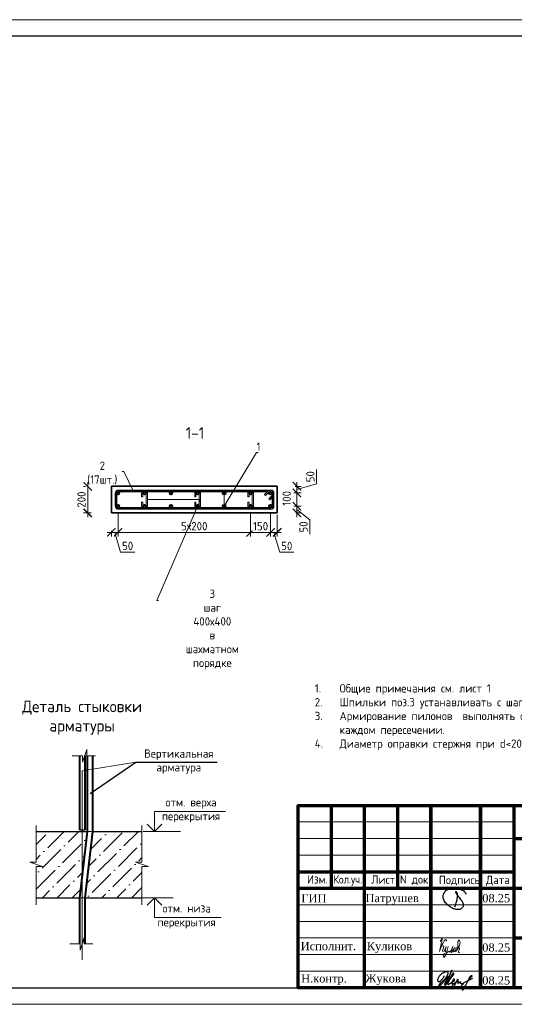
# Model space of a CAD drawing. Header units: millimetres. Extents: x 369815 to 1481759, y -423071 to -27917.
# Tile 65 of 256: x 512391 to 527311, y -265573 to -235873. Entities that reach past the tile are written whole.
import ezdxf
from ezdxf import colors
from ezdxf.entities.mleader import LeaderData, LeaderLine
from ezdxf.math import Vec2, Vec3

# ---------------------------------------------------------------- set-up
doc = ezdxf.new("R2010")
doc.units = ezdxf.units.MM
doc.linetypes.add('CENTER2', pattern=[28.575, 19.05, -3.175, 3.175, -3.175])
for name, color, linetype, lineweight in [('1 Стены', 3, 'Continuous', 30), ('Арм_шпильки', 143, 'Continuous', 18), ('Армирование', 3, 'Continuous', 40), ('Выноски', 20, 'Continuous', 20), ('подоснова', 151, 'Continuous', 5), ('размер', 1, 'Continuous', 25), ('РАЗМЕРЫ', 1, 'Continuous', 9), ('Рамка', 7, 'Continuous', 70), ('Текст', 7, 'Continuous', 25), ('ТОНКИЕ', 7, 'Continuous', 9)]:
    doc.layers.add(name, color=color, linetype=linetype, lineweight=lineweight)
for name, color, linetype in [('PDF7_Text', 7, 'Continuous'), ('PDF8_Text', 7, 'Continuous'), ('ТОЛСТЫЕ_ОСНОВНЫЕ', 6, 'Continuous')]:
    doc.layers.add(name, color=color, linetype=linetype)
doc.layers.add('Колонна_ бетон', color=7, linetype='Continuous', lineweight=50, true_color=0xb4b496)
doc.styles.add('GOST 2.304', font='CS_Gost2304.shx')
doc.styles.add('GOST-2.304_Type-B', font='GOST_Common.ttf')
doc.styles.add('PDF Times New Roman', font='times.ttf')
doc.styles.add('style_Tonin', font='simplex.shx', dxfattribs={"width": 0.9})
doc.styles.add('ГОСТ', font='GOST_Common.ttf')
doc.dimstyles.new('20', dxfattribs={"dimtxt": 2.5, "dimasz": 2.5, "dimexe": 1.25, "dimexo": 0.625, "dimtad": 1, "dimdec": 0, "dimlfac": 20, "dimtxsty": 'style_Tonin', "dimblk": 'ARCHTICK', "dimcen": 0, "dimclrt": 256, "dimadec": 0, "dimazin": 0, "dimtfac": 1, "dimtdec": 0, "dimtmove": 0, "dimatfit": 0, "dimfxl": 1, "dimarcsym": 0})
doc.dimstyles.new('мой 25', dxfattribs={"dimscale": 100, "dimtxt": 2.5, "dimasz": 2.5, "dimexe": 1.25, "dimexo": 0.625, "dimtad": 1, "dimdec": 0, "dimlfac": 0.5, "dimtxsty": 'GOST-2.304_Type-B', "dimblk": 'ARCHTICK', "dimcen": 2.5, "dimdle": 1.25, "dimaunit": 1, "dimadec": 1, "dimazin": 2, "dimtfac": 1, "dimtdec": 0, "dimtmove": 1, "dimatfit": 3, "dimfxl": 6, "dimfxlon": 1, "dimtfill": 1, "dimlwd": -1, "dimlwe": -1, "dimarcsym": 0})

# ---------------------------------------------------------------- blocks, each defined once
blk = doc.blocks.new('*U122')
at = {"color": 0, "linetype": 'ByBlock', "lineweight": -2}
for p, q in [((-10, 1176.4), (-10, 12.5)), ((-10, 1169.4), (-10, 1176.4)), ((22, 1128), (-3.4, 1153.5)), ((0, 1169.4), (0, 1176.4)), ((0, 1150.1), (0, 12.5)), ((3.7, 1160.6), (29.1, 1135.1)), ((108.8, 1198.9), (12.5, 1198.9)), ((108.8, 1188.9), (12.5, 1188.9)), ((29.1, 1135.1), (22, 1128)), ((53.8, 1159.8), (28.3, 1185.2)), ((38.8, 1188.9), (60.9, 1166.9)), ((60.9, 1166.9), (53.8, 1159.8)), ((121.3, 12.5), (121.3, 1176.4)), ((131.3, 12.5), (131.3, 1176.4)), ((12.5, 0), (108.8, 0)), ((12.5, -10), (108.8, -10))]:
    blk.add_line(p, q, dxfattribs=at)
for centre, radius, start, end in [((12.5, 1176.4), 22.5, 90, 180), ((12.5, 1169.4), 22.5, 180, 225), ((12.5, 1176.4), 12.5, 90, 180), ((12.5, 1169.4), 12.5, 180, 225), ((19.5, 1176.4), 12.5, 45, 90), ((108.8, 1176.4), 22.5, 0, 90), ((108.8, 1176.4), 12.5, 0, 90), ((12.5, 12.5), 22.5, 180, 270), ((12.5, 12.5), 12.5, 180, 270), ((108.8, 12.5), 12.5, 270, 0), ((108.8, 12.5), 22.5, 270, 0)]:
    blk.add_arc(centre, radius, start, end, dxfattribs=at)
at = {"style": 'GOST 2.304', "oblique": 15, "flags": 9}
for tag, p in [('ДИАМЕТР', (-52.8, -63)), ('КЛАСС', (-53, -68.7)), ('ДЛИНА', (-52.5, -73.8)), ('ПОЗИЦИЯ', (-52.3, -58)), ('МАССА', (-52.3, -78.3))]:
    blk.add_attdef(tag, p, '', height=2.5, dxfattribs=at)
blk = doc.blocks.new('_ArchTick')
at = {"color": 0, "linetype": 'ByBlock', "const_width": 0.15}
blk.add_lwpolyline([(-0.5, -0.5), (0.5, 0.5)], dxfattribs=at)
blk = doc.blocks.new('*D826')
at = {"layer": 'DEFPOINTS', "color": 0, "transparency": 16777216}
for p in [(520157, -249949, -2880), (519957, -250148, -2880), (520754, -250148)]:
    blk.add_point(p, dxfattribs=at)
at = {"layer": 'РАЗМЕРЫ', "color": 0, "linetype": 'Continuous', "transparency": 16777216}
for p, q in [((521348, -249870), (521348, -249445)), ((520703, -249949), (520879, -249949)), ((520754, -249824), (520754, -250273)), ((520754, -250048), (521348, -249870)), ((520658, -250148), (520879, -250148))]:
    blk.add_line(p, q, dxfattribs=at)
at = {"layer": 'РАЗМЕРЫ', "color": 0, "transparency": 16777216, "xscale": 250, "yscale": 250, "zscale": 250, "rotation": 270}
blk.add_blockref('_ArchTick', (520754, -250148), dxfattribs=at)
at = {"layer": 'РАЗМЕРЫ', "color": 0, "transparency": 16777216, "insert": (521160, -249658), "char_height": 250, "attachment_point": 5, "rotation": 90, "style": 'GOST-2.304_Type-B', "bg_fill": 3, "box_fill_scale": 1.1, "bg_fill_color": 256, "bg_fill_true_color": 13158600, "bg_fill_transparency": 0}
blk.add_mtext('50', dxfattribs=at)
at = {"layer": 'РАЗМЕРЫ', "color": 0, "transparency": 16777216, "xscale": 250, "yscale": 250, "zscale": 250, "rotation": 90}
blk.add_blockref('_ArchTick', (520754, -249949), dxfattribs=at)
blk = doc.blocks.new('*D827')
at = {"layer": 'DEFPOINTS', "color": 0, "transparency": 16777216}
for p in [(519957, -250549, -2880), (520754, -250549), (520658, -250749)]:
    blk.add_point(p, dxfattribs=at)
at = {"layer": 'РАЗМЕРЫ', "color": 0, "linetype": 'Continuous', "transparency": 16777216}
for p, q in [((520658, -250549), (520879, -250549)), ((520754, -250874), (520754, -250424)), ((520754, -250649), (521140, -250962)), ((520721, -250749), (520879, -250749)), ((521140, -250962), (521140, -251387))]:
    blk.add_line(p, q, dxfattribs=at)
at = {"layer": 'РАЗМЕРЫ', "color": 0, "transparency": 16777216, "xscale": 250, "yscale": 250, "zscale": 250, "rotation": 90}
blk.add_blockref('_ArchTick', (520754, -250549), dxfattribs=at)
at = {"layer": 'РАЗМЕРЫ', "color": 0, "transparency": 16777216, "insert": (520953, -251175), "char_height": 250, "attachment_point": 5, "rotation": 90, "style": 'GOST-2.304_Type-B', "bg_fill": 3, "box_fill_scale": 1.1, "bg_fill_color": 256, "bg_fill_true_color": 13158600, "bg_fill_transparency": 0}
blk.add_mtext('50', dxfattribs=at)
at = {"layer": 'РАЗМЕРЫ', "color": 0, "transparency": 16777216, "xscale": 250, "yscale": 250, "zscale": 250, "rotation": 270}
blk.add_blockref('_ArchTick', (520754, -250749), dxfattribs=at)
blk = doc.blocks.new('*D828')
at = {"layer": 'DEFPOINTS', "color": 0, "transparency": 16777216}
for p in [(520754, -250148, 2880), (520754, -250148)]:
    blk.add_point(p, dxfattribs=at)
at = {"layer": 'РАЗМЕРЫ', "color": 0, "linetype": 'Continuous', "transparency": 16777216}
for p, q in [((520754, -250674), (520754, -250023)), ((520848, -250148), (520879, -250148)), ((520686, -250549), (520879, -250549))]:
    blk.add_line(p, q, dxfattribs=at)
at = {"layer": 'РАЗМЕРЫ', "color": 0, "transparency": 16777216, "insert": (520445, -250312), "char_height": 250, "attachment_point": 5, "rotation": 90, "style": 'GOST-2.304_Type-B', "bg_fill": 3, "box_fill_scale": 1.1, "bg_fill_color": 256, "bg_fill_true_color": 13158600, "bg_fill_transparency": 0}
blk.add_mtext('100', dxfattribs=at)
at = {"layer": 'DEFPOINTS', "color": 0, "transparency": 16777216}
blk.add_point((520624, -250549), dxfattribs=at)
at = {"layer": 'РАЗМЕРЫ', "color": 0, "transparency": 16777216, "xscale": 250, "yscale": 250, "zscale": 250}
for p, rotation in [((520754, -250148), 90), ((520754, -250549), 270)]:
    blk.add_blockref('_ArchTick', p, dxfattribs=dict(at, rotation=rotation))
blk = doc.blocks.new('*D829')
at = {"layer": 'DEFPOINTS', "color": 0, "transparency": 16777216}
for p in [(515357, -250549), (519357, -250549), (515357, -251338)]:
    blk.add_point(p, dxfattribs=at)
at = {"layer": 'РАЗМЕРЫ', "color": 0, "linetype": 'Continuous', "transparency": 16777216}
for p, q in [((515357, -250738), (515357, -251463)), ((519357, -250738), (519357, -251463)), ((519482, -251338), (515232, -251338))]:
    blk.add_line(p, q, dxfattribs=at)
at = {"layer": 'РАЗМЕРЫ', "color": 0, "transparency": 16777216, "xscale": 250, "yscale": 250, "zscale": 250, "rotation": 180}
blk.add_blockref('_ArchTick', (515357, -251338), dxfattribs=at)
at = {"layer": 'РАЗМЕРЫ', "color": 0, "transparency": 16777216, "xscale": 250, "yscale": 250, "zscale": 250}
blk.add_blockref('_ArchTick', (519357, -251338), dxfattribs=at)
at = {"layer": 'РАЗМЕРЫ', "color": 0, "transparency": 16777216, "insert": (517657, -251151), "char_height": 250, "attachment_point": 5, "style": 'GOST-2.304_Type-B', "bg_fill": 3, "box_fill_scale": 1.1, "bg_fill_color": 256, "bg_fill_true_color": 13158600, "bg_fill_transparency": 0}
blk.add_mtext('5х200', dxfattribs=at)
blk = doc.blocks.new('*D830')
at = {"layer": 'DEFPOINTS', "color": 0, "transparency": 16777216}
for p in [(515157, -250749, 2880), (515357, -250956), (515157, -251338)]:
    blk.add_point(p, dxfattribs=at)
at = {"layer": 'РАЗМЕРЫ', "color": 0, "linetype": 'Continuous', "transparency": 16777216}
for p, q in [((515357, -251018), (515357, -251463)), ((515482, -251338), (515032, -251338)), ((515157, -251289), (515157, -251463)), ((515257, -251338), (515435, -251932)), ((515435, -251932), (515860, -251932))]:
    blk.add_line(p, q, dxfattribs=at)
at = {"layer": 'РАЗМЕРЫ', "color": 0, "transparency": 16777216, "xscale": 250, "yscale": 250, "zscale": 250, "rotation": 180}
blk.add_blockref('_ArchTick', (515157, -251338), dxfattribs=at)
at = {"layer": 'РАЗМЕРЫ', "color": 0, "transparency": 16777216, "insert": (515647, -251745), "char_height": 250, "attachment_point": 5, "style": 'GOST-2.304_Type-B', "bg_fill": 3, "box_fill_scale": 1.1, "bg_fill_color": 256, "bg_fill_true_color": 13158600, "bg_fill_transparency": 0}
blk.add_mtext('50', dxfattribs=at)
at = {"layer": 'РАЗМЕРЫ', "color": 0, "transparency": 16777216, "xscale": 250, "yscale": 250, "zscale": 250}
blk.add_blockref('_ArchTick', (515357, -251338), dxfattribs=at)
blk = doc.blocks.new('*D831')
at = {"layer": 'DEFPOINTS', "color": 0, "transparency": 16777216}
for p in [(519357, -250549), (519957, -250549)]:
    blk.add_point(p, dxfattribs=at)
at = {"layer": 'РАЗМЕРЫ', "color": 0, "linetype": 'Continuous', "transparency": 16777216}
for p, q in [((519357, -250738), (519357, -251463)), ((519957, -250738), (519957, -251463)), ((519232, -251338), (520082, -251338))]:
    blk.add_line(p, q, dxfattribs=at)
at = {"layer": 'РАЗМЕРЫ', "color": 0, "transparency": 16777216, "xscale": 250, "yscale": 250, "zscale": 250, "rotation": 180}
blk.add_blockref('_ArchTick', (519357, -251338), dxfattribs=at)
at = {"layer": 'РАЗМЕРЫ', "color": 0, "transparency": 16777216, "xscale": 250, "yscale": 250, "zscale": 250}
blk.add_blockref('_ArchTick', (519957, -251338), dxfattribs=at)
at = {"layer": 'РАЗМЕРЫ', "color": 0, "transparency": 16777216, "insert": (519657, -251151), "char_height": 250, "attachment_point": 5, "style": 'GOST-2.304_Type-B', "bg_fill": 3, "box_fill_scale": 1.1, "bg_fill_color": 256, "bg_fill_true_color": 13158600, "bg_fill_transparency": 0}
blk.add_mtext('150', dxfattribs=at)
at = {"layer": 'DEFPOINTS', "color": 0, "transparency": 16777216}
blk.add_point((519957, -251338), dxfattribs=at)
blk = doc.blocks.new('*D860')
at = {"layer": 'DEFPOINTS', "color": 0, "transparency": 16777216}
for p in [(519957, -250549), (520157, -250749), (520157, -251338)]:
    blk.add_point(p, dxfattribs=at)
at = {"layer": 'РАЗМЕРЫ', "color": 0, "linetype": 'Continuous', "transparency": 16777216}
for p, q in [((519957, -250738), (519957, -251463)), ((520157, -250811), (520157, -251463)), ((519832, -251338), (520282, -251338)), ((520057, -251338), (520235, -251932)), ((520235, -251932), (520660, -251932))]:
    blk.add_line(p, q, dxfattribs=at)
at = {"layer": 'РАЗМЕРЫ', "color": 0, "transparency": 16777216, "xscale": 250, "yscale": 250, "zscale": 250, "rotation": 180}
blk.add_blockref('_ArchTick', (519957, -251338), dxfattribs=at)
at = {"layer": 'РАЗМЕРЫ', "color": 0, "transparency": 16777216, "insert": (520447, -251745), "char_height": 250, "attachment_point": 5, "style": 'GOST-2.304_Type-B', "bg_fill": 3, "box_fill_scale": 1.1, "bg_fill_color": 256, "bg_fill_true_color": 13158600, "bg_fill_transparency": 0}
blk.add_mtext('50', dxfattribs=at)
at = {"layer": 'РАЗМЕРЫ', "color": 0, "transparency": 16777216, "xscale": 250, "yscale": 250, "zscale": 250}
blk.add_blockref('_ArchTick', (520157, -251338), dxfattribs=at)
blk = doc.blocks.new('*U123')
for p, q in [((-8, 0), (-7.4, 4.7)), ((-7.4, 4.7), (-5.6, 9)), ((-5.6, 9), (-2.7, 12.7)), ((-2.7, 12.7), (1, 15.6)), ((1, 15.6), (5.3, 17.4)), ((5.3, 17.4), (10, 18)), ((34, 18), (10, 18)), ((10, 10), (34, 10)), ((34, 10), (34, 18)), ((66, 18), (90, 18)), ((66, 10), (66, 18)), ((90, 10), (66, 10)), ((94.7, 17.4), (90, 18)), ((99, 15.6), (94.7, 17.4)), ((102.7, 12.7), (99, 15.6)), ((105.6, 9), (102.7, 12.7)), ((107.4, 4.7), (105.6, 9)), ((108, 0), (107.4, 4.7)), ((107.4, -4.7), (108, 0)), ((-7.4, -4.7), (-8, 0)), ((-5.6, -9), (-7.4, -4.7)), ((-2.7, -12.7), (-5.6, -9)), ((1, -15.6), (-2.7, -12.7)), ((5.3, -17.4), (1, -15.6)), ((10, -18), (5.3, -17.4)), ((10, -18), (90, -18)), ((90, -18), (94.7, -17.4)), ((94.7, -17.4), (99, -15.6)), ((99, -15.6), (102.7, -12.7)), ((102.7, -12.7), (105.6, -9)), ((105.6, -9), (107.4, -4.7))]:
    blk.add_line(p, q)
at = {"color": 0, "linetype": 'ByBlock', "lineweight": -2}
for p, q in [((0, 0), (0.3, 2.6)), ((0.3, 2.6), (1.3, 5)), ((1.3, 5), (2.9, 7.1)), ((2.9, 7.1), (5, 8.7)), ((5, 8.7), (7.4, 9.7)), ((7.4, 9.7), (10, 10)), ((92.6, 9.7), (90, 10)), ((95, 8.7), (92.6, 9.7)), ((97.1, 7.1), (95, 8.7)), ((98.7, 5), (97.1, 7.1)), ((99.7, 2.6), (98.7, 5)), ((100, 0), (99.7, 2.6)), ((99.7, -2.6), (100, 0)), ((0.3, -2.6), (0, 0)), ((1.3, -5), (0.3, -2.6)), ((2.9, -7.1), (1.3, -5)), ((5, -8.7), (2.9, -7.1)), ((7.4, -9.7), (5, -8.7)), ((10, -10), (7.4, -9.7)), ((10, -10), (90, -10)), ((90, -10), (92.6, -9.7)), ((92.6, -9.7), (95, -8.7)), ((95, -8.7), (97.1, -7.1)), ((97.1, -7.1), (98.7, -5)), ((98.7, -5), (99.7, -2.6))]:
    blk.add_line(p, q, dxfattribs=at)
at = {"style": 'GOST 2.304', "oblique": 15, "flags": 9}
for tag, p in [('ДИАМЕТР', (117.8, -62.2)), ('ПОЗИЦИЯ', (118, -56.6)), ('ДЛИНА', (118.1, -72.5)), ('КЛАСС', (118, -67.8)), ('МАССА', (118.7, -78.2))]:
    blk.add_attdef(tag, p, '', height=2.5, dxfattribs=at)
blk = doc.blocks.new('_None')
blk = doc.blocks.new('*U78')
at = {"layer": 'ТОЛСТЫЕ_ОСНОВНЫЕ', "color": 6}
blk.add_lwpolyline([(20, 5), (415, 5), (415, 292), (20, 292)], close=True, dxfattribs=at)
at = {"layer": 'ТОНКИЕ'}
blk.add_lwpolyline([(0, 0), (420, 0), (420, 297), (0, 297)], close=True, dxfattribs=at)
blk = doc.blocks.new('11')
at = {"layer": 'Выноски'}
for p, q in [((47885, 66608), (47944, 66700)), ((47944, 66700), (47962, 66737)), ((47962, 66737), (47989, 66781)), ((47989, 66781), (48016, 66806)), ((48016, 66806), (48038, 66823)), ((48038, 66823), (48060, 66786)), ((48060, 66786), (48058, 66769))]:
    blk.add_line(p, q, dxfattribs=at)
blk.add_lwpolyline([(47863, 66761), (47937, 66865), (47843, 66458), (47885, 66564), (47905, 66616), (47954, 66628), (47979, 66606), (47957, 66539), (47937, 66487), (47947, 66458), (47991, 66470), (48051, 66611), (48041, 66569), (48023, 66505), (48023, 66448), (48065, 66448), (48090, 66529), (48110, 66608), (48043, 66369), (47972, 66275), (47954, 66344), (47991, 66389), (48078, 66431), (48142, 66470), (48154, 66441), (48204, 66512), (48246, 66606), (48209, 66455), (48204, 66418), (48295, 66574), (48265, 66463), (48265, 66455), (48312, 66453), (48342, 66529), (48347, 66584), (48337, 66465), (48349, 66453), (48401, 66569), (48443, 66616), (48461, 66678), (48466, 66727), (48436, 66811), (48399, 66754), (48399, 66618), (48389, 66549), (48374, 66507), (48416, 66564), (48441, 66576), (48451, 66524), (48433, 66482), (48419, 66453), (48424, 66428), (48458, 66421)], dxfattribs=at)
blk = doc.blocks.new('яяя')
at = {"lineweight": 30}
for points in [[(345424, 110432), (345425, 110410), (345424, 110397), (345417, 110379), (345406, 110350), (345390, 110319), (345357, 110275), (345310, 110221), (345265, 110176), (345198, 110110), (345161, 110077), (345133, 110066), (345116, 110066), (345102, 110075), (345090, 110091), (345082, 110115), (345074, 110146), (345066, 110182), (345064, 110206), (345067, 110234), (345077, 110278), (345095, 110320), (345114, 110361), (345134, 110395), (345159, 110428), (345195, 110469), (345228, 110506), (345284, 110560), (345331, 110595), (345379, 110625), (345435, 110648), (345486, 110670), (345532, 110686), (345573, 110696), (345605, 110698), (345621, 110695), (345635, 110687), (345648, 110671), (345656, 110649), (345659, 110625), (345659, 110583), (345656, 110553), (345647, 110523), (345635, 110489), (345387, 110033), (345349, 109985), (345311, 109948), (345247, 109889), (345209, 109858), (345192, 109844), (345180, 109837), (345157, 109833), (345150, 109835), (345140, 109842), (345135, 109856), (345138, 109881), (345148, 109892), (345183, 109930), (345267, 110024), (345343, 110105), (345455, 110213), (345617, 110343), (345775, 110456), (345811, 110526), (345838, 110607), (345890, 110740), (345902, 110771), (345698, 110295), (345672, 110226), (345626, 110132), (345572, 110032), (345518, 109953), (345481, 109918), (345497, 110001), (345567, 110147), (345655, 110301), (345760, 110442)], [(345481, 109918), (345476, 109896), (345475, 109874), (345485, 109861), (345506, 109866), (345539, 109891), (345632, 109983), (345968, 110450), (346022, 110527), (346029, 110560), (346027, 110579), (346026, 110590), (346010, 110605), (345993, 110609), (345975, 110601), (345962, 110584), (345954, 110562), (345857, 110421), (345783, 110292), (345741, 110183), (345701, 110079), (345665, 109985), (345660, 109952), (345666, 109929), (345669, 109915), (345682, 109910), (345702, 109914), (345735, 109941), (345846, 110007), (346065, 110160), (346075, 110193), (346070, 110217), (346066, 110236), (346052, 110241), (346030, 110241), (346007, 110228), (345978, 110203), (345960, 110164), (345892, 110010), (345895, 109986), (345904, 109966), (345925, 109964), (345969, 109968), (346045, 110000), (346218, 110114), (346261, 110154), (346280, 110184), (346282, 110210), (346278, 110225), (346263, 110229), (346241, 110222), (346220, 110198), (346162, 110049), (345989, 109904), (345932, 109849), (345906, 109805), (345891, 109739), (345890, 109690), (345899, 109652), (345924, 109647), (345956, 109655), (345980, 109674), (346058, 109838), (346158, 110046), (346261, 110098), (346314, 110120), (346292, 110079), (346269, 110036), (346261, 110008), (346267, 109998), (346293, 109998), (346363, 110039), (346445, 110095), (346421, 110068), (346414, 110040), (346407, 110011), (346416, 109990), (346466, 109972), (346509, 109977), (346574, 109984), (347172, 110293)], [(346586, 109971), (346543, 109917), (346509, 109873), (346489, 109825), (346475, 109767), (346472, 109710), (346478, 109675), (346485, 109641), (346501, 109621), (346517, 109602), (346542, 109589), (346568, 109592), (346605, 109620), (346680, 109731), (346736, 109842), (346865, 110115), (346962, 110290), (346969, 110318), (346979, 110360), (347013, 110403), (347056, 110434), (347091, 110450), (347109, 110450), (347121, 110434), (347115, 110405), (347072, 110355), (347012, 110307), (346924, 110222)]]:
    blk.add_lwpolyline(points, dxfattribs=at)
blk = doc.blocks.new('Патрушев')
at = {"color": 5, "lineweight": 25}
blk.add_lwpolyline([(58.5, -35.1), (59.7, -32), (60.2, -29.8), (60.5, -28.8), (60.8, -27.6), (61.1, -26.3), (61.4, -24.7), (61.6, -23), (61.8, -21.6), (61.8, -20.5), (61.7, -19.5), (61.5, -18.6), (61.3, -17.9), (61, -17.3), (60.6, -16.9), (60.5, -16.7), (60.4, -16.6), (60.3, -16.5), (60, -16.4), (59.7, -16.4), (59.6, -16.4), (59.4, -16.5), (59.3, -16.7), (59.3, -17), (59.4, -17.1), (61.8, -21), (63.1, -22.9), (63.7, -23.6), (64.5, -24.6), (65.5, -25.9), (66.4, -27.1), (66.9, -27.7), (67.4, -28.4), (67.7, -28.9), (68, -29.5), (68.4, -30.4), (68.7, -31), (68.8, -31.7), (68.9, -32.2), (68.9, -32.7), (68.9, -33.3), (68.8, -33.8), (68.6, -34.6), (68.3, -35.2), (67.9, -35.7), (67.6, -36.2), (66.9, -36.8), (66.4, -37.1), (65.9, -37.5), (65.3, -37.9), (64.8, -38.1), (64.1, -38.3), (63.6, -38.4), (62.5, -38.5), (61.6, -38.5), (60.9, -38.4), (60.1, -38.3), (59.3, -38), (58.4, -37.7), (57.7, -37.5), (56.6, -37.3), (55.9, -36.9), (54.9, -36.3), (53.8, -35.7), (53.1, -35.2), (52.2, -34.7), (51.3, -34.1), (50.1, -33.3), (49.1, -32.3), (48, -31.1), (47.1, -29.9), (46.1, -28.7), (45.2, -27.6), (44.7, -26.5), (44.3, -25.1), (44, -24.3), (44, -23.3), (43.9, -22.5), (44, -21.5), (44.2, -20.6), (44.5, -20), (44.7, -19.1), (45, -18.2), (45.5, -17.4), (45.8, -16.9), (46.4, -16.1), (47, -15.5), (47.8, -14.8), (48.6, -14.3), (49.4, -13.8), (50.5, -13.3), (51.6, -12.9), (52.7, -12.5), (54.2, -12.1), (55.4, -11.9), (56.9, -11.8), (58.3, -11.8), (59.6, -11.9), (61, -12.1), (62.7, -12.4), (64.5, -12.9), (66.2, -13.6), (67.6, -14.3), (68.9, -15.1), (70, -16.3), (71.1, -17.5), (71.7, -18.3), (72.3, -19.3)], dxfattribs=at)
blk = doc.blocks.new('штамп кж1.1')
at = {"layer": 'Рамка', "color": 7}
for p, q in [((405358, -83134), (405358, -80634)), ((407358, -83134), (407358, -80634)), ((410858, -81634), (422858, -81634)), ((404358, -82634), (410858, -82634)), ((404358, -83134), (422858, -83134)), ((410858, -84634), (422858, -84634))]:
    blk.add_line(p, q, dxfattribs=at)
at = {"layer": 'Рамка'}
for p, q in [((406358, -86134), (406358, -80634)), ((408358, -86134), (408358, -80634)), ((408358, -80634), (408358, -86134)), ((409858, -80634), (409858, -86134)), ((409858, -86134), (409858, -80634)), ((410858, -80634), (410858, -86134))]:
    blk.add_line(p, q, dxfattribs=at)
at = {"layer": 'Рамка', "color": 7, "lineweight": 15}
for p, q in [((404358, -81134), (410858, -81134)), ((404358, -81634), (410858, -81634)), ((404358, -82134), (410858, -82134)), ((404358, -83634), (410858, -83634)), ((404358, -84134), (410858, -84134)), ((404358, -84634), (410858, -84634)), ((404358, -85134), (410858, -85134)), ((404358, -85634), (410858, -85634))]:
    blk.add_line(p, q, dxfattribs=at)
at = {"layer": 'Рамка'}
blk.add_lwpolyline([(422858, -86134), (404358, -86134), (404358, -80634), (422858, -80634)], close=True, dxfattribs=at)
at = {"color": 5, "xscale": 24.5, "yscale": 24.5, "zscale": 24.5}
blk.add_blockref('Патрушев', (407651, -82836), dxfattribs=at)
at = {"color": 2, "lineweight": 60, "xscale": 0.5, "yscale": 0.5, "zscale": 0.5}
blk.add_blockref('яяя', (236038, -140993), dxfattribs=at)
at = {"layer": 'Выноски', "color": 0}
blk.add_blockref('11', (360773, -151499), dxfattribs=at)
at = {"layer": 'PDF7_Text', "char_height": 248, "attachment_point": 7, "style": 'PDF Times New Roman'}
for s, insert in [('Патрушев', (406387, -83634)), ('08.25', (409908, -83561)), ('08.25', (409908, -85050)), ('Жукова', (406381, -86056)), ('08.25', (409908, -86042))]:
    blk.add_mtext(s, dxfattribs=dict(at, insert=insert))
at = {"layer": 'PDF7_Text', "insert": (406426, -85084), "char_height": 247.95, "attachment_point": 7, "style": 'PDF Times New Roman'}
blk.add_mtext_dynamic_manual_height_columns('{\\C256;Куликов}', width=2000, gutter_width=1250, heights=[0], dxfattribs=at)
at = {"layer": 'PDF8_Text', "char_height": 248, "attachment_point": 7, "style": 'PDF Times New Roman'}
for s, insert in [('ГИП', (404451, -83561)), ('Исполнит.', (404432, -85007)), ('Н.контр.', (404445, -86056))]:
    blk.add_mtext(s, dxfattribs=dict(at, insert=insert))
at = {"layer": 'Текст', "color": 7, "style": 'ГОСТ'}
for s, p in [('Изм.', (404622, -82993)), ('Лист', (406561, -82996)), ('N док.', (407423, -82993)), ('Подпись', (408601, -83008)), ('Дата', (410023, -83008))]:
    blk.add_text(s, height=250, dxfattribs=at).set_placement(p)
at = {"layer": 'Текст', "color": 7, "style": 'ГОСТ', "width": 0.9}
blk.add_text('Кол.уч.', height=250, dxfattribs=at).set_placement((405423, -82992))
at = {"layer": 'Текст', "color": 7, "attachment_point": 1, "style": 'ГОСТ'}
for s, width, heights, insert, char_height in [('\\pi594.35517;{\\fTimes New Roman|b0|i0|c204|p18;\\C256;Строительство жилого комплекса со  встроенными помещениями \\P\\pi1441.86779;общественного-делового, коммерческого назначения и \\P\\pi41.3631;поликлиническим учреждением по адресу: г. Чита, ул. 1-я Коллективная}', 11543.07, [0], (411117, -81801), 250), ('\\pi389.01406;{\\fTimes New Roman|b0|i0|c204|p18;\\C256;«Жилой дом со встроенными помещениями \\P\\pi641.91601;общественно-делового и коммерческого \\P\\pi302.06381;назначения на первом этаже здания», поз. 3.1\\P}', 7000, [1500], (410844, -83331), 225)]:
    blk.add_mtext_dynamic_manual_height_columns(s, width=width, gutter_width=12.5, heights=heights, dxfattribs=dict(at, insert=insert, char_height=char_height))
blk = doc.blocks.new('*D864')
at = {"layer": 'DEFPOINTS', "color": 0, "transparency": 16777216}
for p in [(515156, -249949, 2880), (515156, -250749)]:
    blk.add_point(p, dxfattribs=at)
at = {"layer": 'РАЗМЕРЫ', "color": 0, "linetype": 'Continuous', "transparency": 16777216}
for p, q in [((514380, -249949), (514318, -249949)), ((514443, -249824), (514443, -250874)), ((514543, -250749), (514318, -250749))]:
    blk.add_line(p, q, dxfattribs=at)
at = {"layer": 'РАЗМЕРЫ', "color": 0, "transparency": 16777216, "xscale": 250, "yscale": 250, "zscale": 250}
for p, rotation in [((514443, -249949), 90), ((514443, -250749), 270)]:
    blk.add_blockref('_ArchTick', p, dxfattribs=dict(at, rotation=rotation))
at = {"layer": 'РАЗМЕРЫ', "color": 0, "transparency": 16777216, "insert": (514255, -250349), "char_height": 250, "attachment_point": 5, "rotation": 90, "style": 'GOST-2.304_Type-B', "bg_fill": 3, "box_fill_scale": 1.1, "bg_fill_color": 256, "bg_fill_true_color": 13158600, "bg_fill_transparency": 0}
blk.add_mtext('200', dxfattribs=at)
at = {"layer": 'DEFPOINTS', "color": 0, "transparency": 16777216}
blk.add_point((514443, -250749), dxfattribs=at)

msp = doc.modelspace()

# ---------------------------------------------------------------- hatches: boundary and pattern name
at = {"lineweight": 5}
h = msp.add_hatch(dxfattribs=at)
h.set_pattern_fill('ANSI36', color=256, scale=100, style=0)
h.set_pattern_definition([(45, (325378.5, -325229.35), (168.3798, 617.3926), [793.75, -158.75, 0, -158.75])])
h.paths.add_polyline_path([(514421.9, -260357.5), (514277.7, -260357.5), (514277.7, -261633.4)])
h.paths.add_polyline_path([(516080, -260357.5), (514581.9, -260357.5), (514355.8, -262357.5), (516080, -262357.5), (516080, -261412.9), (516271.3, -261412.9), (515888.7, -261285.4), (516080, -261285.4)])
h.paths.add_polyline_path([(514277.7, -260357.5), (512883.1, -260357.5), (512883.1, -261285.4), (512691.9, -261285.4), (513074.4, -261412.9), (512883.1, -261412.9), (512883.1, -262357.5), (514195.8, -262357.5), (514277.7, -261633.4)])

# ---------------------------------------------------------------- linework, layer by layer
at = {"color": 0, "lineweight": 40}
for p, q in [((514195.8, -258076, -3100), (514195.8, -260307.5, -3100)), ((514355.8, -258066.2, -3100), (514355.8, -260307.5, -3100))]:
    msp.add_line(p, q, dxfattribs=at)
at = {"lineweight": 20}
for p, q in [((514277.7, -258533.1, -3100), (515898.2, -258269.9, -3100)), ((515991.7, -262357.5, -3100), (517017.4, -262357.5, -3100))]:
    msp.add_line(p, q, dxfattribs=at)
at = {"color": 0, "linetype": 'CENTER2', "lineweight": 18}
msp.add_line((514277.7, -258533.1, -3100), (514277.7, -264235, -3100), dxfattribs=at)
at = {"color": 0, "lineweight": 30}
for p, q in [((512883.1, -260357.5, -3100), (514421.9, -260357.5, -3100)), ((514195.8, -260307.5, -3100), (514355.8, -260307.5, -3100)), ((514581.9, -260357.5, -3100), (516080, -260357.5, -3100)), ((512880.3, -262357.5, -3100), (514195.8, -262357.5, -3100)), ((514355.8, -262357.5, -3100), (516077.2, -262357.5, -3100))]:
    msp.add_line(p, q, dxfattribs=at)
at = {"lineweight": 15}
for p, q in [((514421.9, -260357.5, -3100), (514581.9, -260357.5, -3100)), ((514195.8, -262357.5, -3100), (514355.8, -262357.5, -3100))]:
    msp.add_line(p, q, dxfattribs=at)
at = {"lineweight": 20, "ltscale": 50}
msp.add_line((516112.8, -260357.5, -3100), (517239.7, -260357.5, -3100), dxfattribs=at)
at = {"linetype": 'ByBlock', "lineweight": 18, "elevation": -3100}
for points in [[(513977, -258078), (514288.1, -258078), (514288.1, -258269.3), (514415.7, -257886.7), (514415.7, -258078), (514680, -258078)], [(512883.1, -260184.3), (512883.1, -261285.4), (512691.9, -261285.4), (513074.4, -261412.9), (512883.1, -261412.9), (512883.1, -262569.8)], [(516080, -260184.3), (516080, -261285.4), (515888.7, -261285.4), (516271.3, -261412.9), (516080, -261412.9), (516080, -262569.8)], [(513899, -263745.6), (514210.1, -263745.6), (514210.1, -263936.9), (514337.6, -263554.4), (514337.6, -263745.6), (514601.9, -263745.6)]]:
    msp.add_lwpolyline(points, dxfattribs=at)
at = {"color": 0, "lineweight": 40, "elevation": -3100}
for points in [[(514421.9, -258078), (514421.9, -260357.5), (514195.8, -262357.5), (514195.8, -263745.6)], [(514581.9, -258078), (514581.9, -260357.5), (514355.8, -262357.5), (514355.8, -263745.6)]]:
    msp.add_lwpolyline(points, dxfattribs=at)
at = {"lineweight": 30, "elevation": -3100}
for points in [[(516682.9, -260136.8), (516459.9, -260357.5), (516236.8, -260136.8)], [(516682.9, -262578.1), (516459.9, -262357.5), (516236.8, -262578.1)]]:
    msp.add_lwpolyline(points, dxfattribs=at)
at = {"layer": '1 Стены', "color": 252, "lineweight": 0, "true_color": 0x939598}
for p, q in [((515156.7, -249948.9, 3100), (520156.7, -249948.9, 3100)), ((515156.7, -250748.9, 3100), (515156.7, -249948.9, 3100)), ((520156.7, -249948.9, 3100), (520156.7, -250748.9, 3100)), ((520156.7, -250748.9, 3100), (515156.7, -250748.9, 3100))]:
    msp.add_line(p, q, dxfattribs=at)
at = {"layer": 'Армирование', "color": 3}
for centre in [(515356.7, -250155.6, 3100), (516156.7, -250155.6, 3100), (516956.7, -250155.6, 3100), (517756.7, -250155.6, 3100), (518556.7, -250155.6, 3100), (519356.7, -250155.6, 3100), (519956.7, -250155.6, 3100), (515356.7, -250548.9, 3100), (516156.7, -250548.9, 3100), (516956.7, -250548.9, 3100), (517756.7, -250548.9, 3100), (518556.7, -250548.9, 3100), (519356.7, -250548.9, 3100), (519956.7, -250548.9, 3100)]:
    msp.add_circle(centre, 40, dxfattribs=at)
at = {"layer": 'Колонна_ бетон', "color": 180, "linetype": 'Continuous', "lineweight": 35, "transparency": 33554687}
for p, q in [((515156.1, -249948.9, 5980), (515156.1, -250748.9, 5980)), ((515156.1, -249948.9, 5980), (520156.1, -249948.9, 5980)), ((520156.1, -249948.9, 5980), (520156.1, -250748.9, 5980)), ((515156.1, -250748.9, 5980), (520156.1, -250748.9, 5980))]:
    msp.add_line(p, q, dxfattribs=at)
at = {"layer": 'подоснова', "elevation": -3100}
for points in [[(516459.9, -260357.5), (516459.9, -259757.5), (518601.5, -259757.5)], [(516459.9, -262357.5), (516459.9, -262957.5), (518468.6, -262957.5)]]:
    msp.add_lwpolyline(points, dxfattribs=at)

# ---------------------------------------------------------------- block references
at = {"lineweight": 30, "xscale": 3.959999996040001, "yscale": 3.959999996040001, "zscale": 3.959999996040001, "rotation": 269.9999999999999}
msp.add_blockref('*U122', (515312.7, -250110.6, 3100), dxfattribs=at)
at = {"layer": 'размер'}
for p in [(72562.5, -178938.9, 3100), (116435.2, -178938.9, 3100)]:
    msp.add_blockref('штамп кж1.1', p, dxfattribs=at)

# ---------------------------------------------------------------- texts
at = {"ltscale": 100, "insert": (521291.1, -255917.8, 3100), "char_height": 250, "width": 17398.124, "attachment_point": 1, "style": 'GOST-2.304_Type-B'}
msp.add_mtext('\\pi-750,l750,t750,5000;1.^IОбщие примечания см. лист 1\\P2.^IШпильки поз.3 устанавливать с шагом 400 по вертикали и с шагом  400 по горизонтали .\\P3.^IАрмирование пилонов  выполнять отдельными стержнями. Арматуру вязать вязальной проволокой в каждом пересечении.\\P{\\C7;4.^IДиаметр оправки стержня при d<20мм - 5d, при d≥20мм - 8d}', dxfattribs=at)
at = {"layer": 'Выноски', "color": 240, "true_color": 0xed1f24, "insert": (476910.2, -258286.3), "char_height": 250, "width": 18219.66, "attachment_point": 1, "style": 'ГОСТ'}
msp.add_mtext('\\pi-500,l500;В выделенной области представлена замененная ( актуальная) версия. Содержание изменения см. в листе разрешения на внесение изменений{\\H1.025x; }', dxfattribs=at)
at = {"layer": 'РАЗМЕРЫ', "attachment_point": 5, "style": 'GOST-2.304_Type-B'}
for s, insert, char_height in [('1-1', (517679.2, -248339.3, 3100), 350), ('Деталь стыковки\\Pарматуры ', (514272.5, -256925.9), 350), ('Вертикальная\\Pарматура', (517191.5, -258250.8), 250), ('отм. верха \\Pперекрытия', (517559.2, -259721.3), 250), ('отм. низа \\Pперекрытия', (517426.4, -262921.3), 250)]:
    msp.add_mtext_dynamic_manual_height_columns(s, width=3941.213, gutter_width=625, heights=[0], dxfattribs=dict(at, insert=insert, char_height=char_height))
at = {"layer": 'Текст', "color": 7, "insert": (483420.8, -263573.2, 3100), "char_height": 250, "attachment_point": 1, "style": 'ГОСТ'}
msp.add_mtext_dynamic_manual_height_columns('\\pi3500;{\\C0;\\P\\pi1309.09091;План пилонов} 6-13-го этажа{\\H1.83333x; }', width=7000, gutter_width=12.5, heights=[1500], dxfattribs=at)

# ---------------------------------------------------------------- leaders
at = {"layer": 'подоснова', "has_arrowhead": 0}
msp.add_leader([(514512.7, -259217.7, -3100), (515898.2, -258269.9, -3100), (518349.7, -258269.9, -3100)], dimstyle='20', override={"dimasz": 1.5, "dimldrblk": 'Dot'}, dxfattribs=at)
at = {"layer": 'подоснова'}
ml = msp.add_multileader_mtext('Standard', dxfattribs=at)
ml.set_content('2 (17шт.)', color=256, style='GOST-2.304_Type-B')
ml.set_leader_properties(color=256, linetype='ByLayer', lineweight=15)
ml.set_arrow_properties(name='NONE')
ml.build(insert=Vec2(0, 0))
ml.multileader.update_dxf_attribs({"text_left_attachment_type": 6, "text_right_attachment_type": 6, "dogleg_length": 10, "arrow_head_size": 18})
ctx = ml.context
ctx.base_point, ctx.char_height, ctx.arrow_head_size, ctx.landing_gap_size, ctx.plane_origin = Vec3(514244.9, -249502.2, 3100), 250, 18, 20, Vec3(512142, -248956.2, 3100)
ctx.left_attachment, ctx.right_attachment, ctx.text_align_type = 6, 6, 1
notes = []
notes.append((ctx, [(1, (1, 1, 0), (515530.5, -249502.2, 3100), (-1, 0), 10, [(0, [(515831.8, -250125.7, 3100)], 0, [])])]))
ctx.mtext.insert, ctx.mtext.width, ctx.mtext.alignment, ctx.mtext.flow_direction = Vec3(514882.7, -249202.2, 3100), 22.898, 2, 5
for ctx, leaders in notes:
    for number, flags, end, landing, length, lines in leaders:
        leader = LeaderData()
        leader.index, (leader.has_last_leader_line, leader.has_dogleg_vector, leader.attachment_direction) = number, flags
        leader.last_leader_point, leader.dogleg_vector, leader.dogleg_length = Vec3(end), Vec3(landing), length
        for number, points, colour, breaks in lines:
            line = LeaderLine()
            line.index, line.vertices, line.color, line.breaks = number, Vec3.list(points), colors.encode_raw_color(colour), breaks
            leader.lines.append(line)
        ctx.leaders.append(leader)

# ---------------------------------------------------------------- next in the draw order: dimensions: what is measured, and where the dimension line sits
at = {"layer": 'РАЗМЕРЫ', "color": 146, "true_color": 0x006272}
dim = msp.add_linear_dim(base=(520754, -250147.6, 5980), p1=(520156.7, -249948.9, 3100), p2=(519956.7, -250147.6, 3100), angle=90, dimstyle='мой 25', override={"dimlfac": 0.25}, dxfattribs=at)
dim.commit()
dim.dimension.update_dxf_attribs({"geometry": '*D826', "text_midpoint": (521160.2, -249807.6, 5980)})
dim = msp.add_linear_dim(base=(515356.7, -251338.5, 3100), p1=(519356.7, -250548.9, 3100), p2=(515356.7, -250548.9, 3100), angle=180, text='5х200', dimstyle='мой 25', override={"dimlfac": 0.25}, dxfattribs=at)
dim.commit()
dim.dimension.update_dxf_attribs({"geometry": '*D829', "text_midpoint": (517656.7, -251338.5, 3100), "dimtype": 160})

# ---------------------------------------------------------------- next in the draw order: block references
at = {"layer": 'Арм_шпильки', "color": 3, "xscale": 4.875, "yscale": 4.875, "zscale": 4.875, "rotation": 89.99999999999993}
for p in [(516156.7, -250590.7, 3100), (517756.7, -250590.7, 3100)]:
    msp.add_blockref('*U123', p, dxfattribs=at)

# ---------------------------------------------------------------- next in the draw order: dimensions: what is measured, and where the dimension line sits
at = {"layer": 'РАЗМЕРЫ', "color": 146, "true_color": 0x006272}
dim = msp.add_linear_dim(base=(520754, -250548.9, 5980), p1=(520658.2, -250748.9, 5980), p2=(519956.7, -250548.9, 3100), angle=90, dimstyle='мой 25', override={"dimlfac": 0.25}, dxfattribs=at)
dim.commit()
dim.dimension.update_dxf_attribs({"geometry": '*D827', "text_midpoint": (521140.5, -251024.9, 5980), "dimtype": 160})
dim = msp.add_linear_dim(base=(515156.7, -251338.5, 3100), p1=(515356.7, -250955.9, 3100), p2=(515156.7, -250748.9, 5980), dimstyle='мой 25', override={"dimlfac": 0.25}, dxfattribs=at)
dim.commit()
dim.dimension.update_dxf_attribs({"geometry": '*D830', "text_midpoint": (515497.3, -251744.7, 3100)})

# ---------------------------------------------------------------- next in the draw order: dimensions: what is measured, and where the dimension line sits
dim = msp.add_linear_dim(base=(520754, -250147.6, 3100), p1=(520623.7, -250548.9, 3100), p2=(520754, -250147.6, 5980), angle=90, dimstyle='мой 25', override={"dimlfac": 0.25}, dxfattribs=at)
dim.commit()
dim.dimension.update_dxf_attribs({"geometry": '*D828', "text_midpoint": (520632.4, -250311.8, 3100), "dimtype": 160})
dim = msp.add_linear_dim(base=(519956.7, -251338.5, 3100), p1=(519356.7, -250548.9, 3100), p2=(519956.7, -250548.9, 3100), angle=180, dimstyle='мой 25', override={"dimlfac": 0.25}, dxfattribs=at)
dim.commit()
dim.dimension.update_dxf_attribs({"geometry": '*D831', "text_midpoint": (519656.7, -251151, 3100)})

# ---------------------------------------------------------------- next in the draw order: block references
at = {"layer": 'Арм_шпильки', "color": 3, "xscale": 4.875, "yscale": 4.875, "zscale": 4.875, "rotation": 89.99999999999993}
msp.add_blockref('*U123', (519356.7, -250590.7, 3100), dxfattribs=at)

# ---------------------------------------------------------------- next in the draw order: dimensions: what is measured, and where the dimension line sits
at = {"layer": 'РАЗМЕРЫ', "color": 146}
dim = msp.add_linear_dim(base=(520156.7, -251338.5, 3100), p1=(519956.7, -250548.9, 3100), p2=(520156.7, -250748.9, 3100), angle=180, dimstyle='мой 25', override={"dimlfac": 0.25}, dxfattribs=at)
dim.commit()
dim.dimension.update_dxf_attribs({"geometry": '*D860', "text_midpoint": (520297.3, -251744.7, 3100)})

# ---------------------------------------------------------------- next in the draw order: leaders
at = {"layer": 'подоснова'}
ml = msp.add_multileader_mtext('Standard', dxfattribs=at)
ml.set_content('1 ', color=256, style='GOST-2.304_Type-B')
ml.set_leader_properties(color=256, linetype='ByLayer', lineweight=15)
ml.set_arrow_properties(name='NONE')
ml.build(insert=Vec2(0, 0))
ml.multileader.update_dxf_attribs({"text_left_attachment_type": 6, "text_right_attachment_type": 6, "dogleg_length": 10, "arrow_head_size": 18})
ctx = ml.context
ctx.base_point, ctx.char_height, ctx.arrow_head_size, ctx.landing_gap_size, ctx.plane_origin = Vec3(519539.8, -248927.7, 3100), 250, 18, 20, Vec3(516786.2, -247625.1, 3100)
ctx.left_attachment, ctx.right_attachment, ctx.text_align_type = 6, 6, 1
notes = []
notes.append((ctx, [(0, (1, 1, 0), (519529.8, -248927.7, 3100), (1, 0), 10, [(1, [(518556.7, -250155.6, 3100), (518556.7, -250548.9, 3100)], 0, [])])]))
ctx.mtext.insert, ctx.mtext.width, ctx.mtext.alignment, ctx.mtext.flow_direction = Vec3(519597.3, -248627.7, 3100), 22.898, 2, 5
ml = msp.add_multileader_mtext('Standard', dxfattribs=at)
ml.set_content('3 шаг 400х400 \\Pв шахматном порядке ', color=256, style='GOST-2.304_Type-B')
ml.set_leader_properties(color=256, linetype='ByLayer', lineweight=15)
ml.set_arrow_properties(name='NONE')
ml.build(insert=Vec2(0, 0))
ml.multileader.update_dxf_attribs({"text_left_attachment_type": 6, "text_right_attachment_type": 6, "dogleg_length": 10, "arrow_head_size": 18})
ctx = ml.context
ctx.base_point, ctx.char_height, ctx.arrow_head_size, ctx.landing_gap_size, ctx.plane_origin = Vec3(516533, -253389.8, 3100), 250, 18, 20, Vec3(514559.5, -251055.9, 3100)
ctx.left_attachment, ctx.right_attachment, ctx.text_align_type = 6, 6, 1
notes.append((ctx, [(0, (1, 1, 0), (516523, -253389.8, 3100), (1, 0), 10, [(1, [(516244.4, -250347, 3100), (517844.4, -250347, 3100)], 0, [])])]))
ctx.mtext.insert, ctx.mtext.width, ctx.mtext.alignment, ctx.mtext.flow_direction = Vec3(518201.1, -253064.8, 3100), 22.898, 2, 5
for ctx, leaders in notes:
    for number, flags, end, landing, length, lines in leaders:
        leader = LeaderData()
        leader.index, (leader.has_last_leader_line, leader.has_dogleg_vector, leader.attachment_direction) = number, flags
        leader.last_leader_point, leader.dogleg_vector, leader.dogleg_length = Vec3(end), Vec3(landing), length
        for number, points, colour, breaks in lines:
            line = LeaderLine()
            line.index, line.vertices, line.color, line.breaks = number, Vec3.list(points), colors.encode_raw_color(colour), breaks
            leader.lines.append(line)
        ctx.leaders.append(leader)

# ---------------------------------------------------------------- next in the draw order: block references
at = {"xscale": 100, "yscale": 100, "zscale": 100}
msp.add_blockref('*U78', (497793.5, -265573.2, 3100), dxfattribs=at)

# ---------------------------------------------------------------- next in the draw order: dimensions: what is measured, and where the dimension line sits
at = {"layer": 'РАЗМЕРЫ', "color": 146}
dim = msp.add_linear_dim(base=(514442.6, -250748.9, 3100), p1=(515156.1, -249948.9, 5980), p2=(515156.1, -250748.9, 3100), angle=90, dimstyle='мой 25', override={"dimlfac": 0.25, "dimfxl": 1}, dxfattribs=at)
dim.commit()
dim.dimension.update_dxf_attribs({"geometry": '*D864', "text_midpoint": (514255.1, -250348.9, 3100)})

doc.saveas('drawing.dxf')
